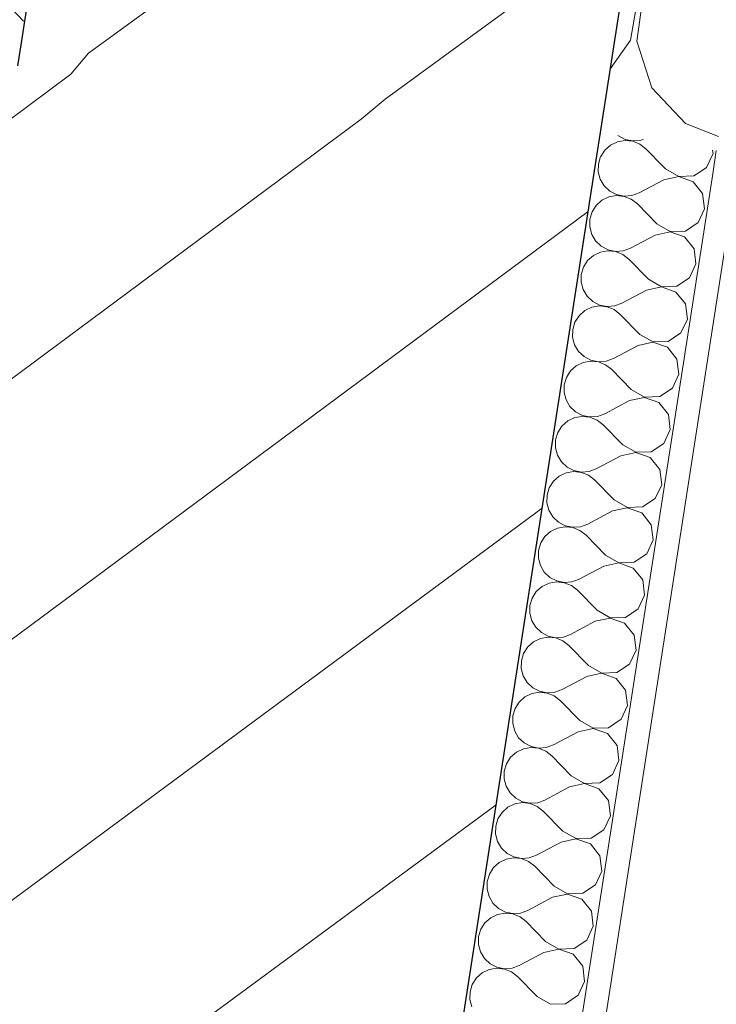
# Model space of a CAD drawing. Header units: metres. Extents: x 5509548 to 5517943, y 5680530 to 5684871.
# Tile 84 of 124: x 5516177.388 to 5516177.685, y 5683285.709 to 5683286.129. Entities that reach past the tile are written whole.
import ezdxf

# ---------------------------------------------------------------- set-up
doc = ezdxf.new("R2010")
doc.units = ezdxf.units.M
for name, color, linetype in [('Nowe_A-Balkony', 7, 'CONTINUOUS'), ('Nowe_A-Ściany-Wewnętrzne', 7, 'CONTINUOUS'), ('Nowe_A-Ściany-Zewnętrzne', 7, 'CONTINUOUS')]:
    doc.layers.add(name, color=color, linetype=linetype)
for name, color, linetype, lineweight in [('Nowe_A-Balkony_Nr_pióra__89', 7, 'CONTINUOUS', 13), ('Nowe_A-Ściany-Wewnętrzne_Nr_pióra__174', 7, 'CONTINUOUS', 5), ('Nowe_A-Ściany-Wewnętrzne_Nr_pióra__27', 7, 'CONTINUOUS', 25), ('Nowe_A-Ściany-Wewnętrzne_Nr_pióra__47', 7, 'CONTINUOUS', 15), ('Nowe_A-Ściany-Zewnętrzne_Nr_pióra__174', 7, 'CONTINUOUS', 5), ('Nowe_A-Ściany-Zewnętrzne_Nr_pióra__27', 7, 'CONTINUOUS', 25), ('Nowe_A-Ściany-Zewnętrzne_Nr_pióra__47', 7, 'CONTINUOUS', 15)]:
    doc.layers.add(name, color=color, linetype=linetype, lineweight=lineweight)
pattern_1 = [(0, (0, 0), (0, 86.60254037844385), [0, -50]), (0, (25, 43.30126941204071), (0, 86.60254037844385), [0, -50])]
pattern_2 = [(45, (0, 0), (-63.63960862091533, 63.63960862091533), [])]

# ---------------------------------------------------------------- blocks, each defined once
blk = doc.blocks.new('Strop_1', base_point=(90780.07224493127, -117167.5980123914))
at = {"layer": 'Nowe_A-Balkony_Nr_pióra__89', "color": 7, "linetype": 'Continuous', "lineweight": 13, "flags": 128}
blk.add_lwpolyline([(90780.07224493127, -117167.5980123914), (90780.07224493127, -118877.5979270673), (65230.07224493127, -118877.5979270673), (65230.07224493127, -117167.5980123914)], close=True, dxfattribs=at)
blk = doc.blocks.new('*X114')
at = {"layer": 'Nowe_A-Ściany-Zewnętrzne_Nr_pióra__174', "color": 7, "linetype": 'Continuous', "lineweight": 5}
for p, q in [((64977.4157672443, -117179.4716145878), (64971.01844359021, -117176.6516448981)), ((64980.07224493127, -117181.6729047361), (64977.4157672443, -117179.4716145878)), ((64961.90476190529, -117286.6454626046), (64980.07224493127, -117262.4221519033)), ((64942.85714285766, -117286.6454626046), (64930.07224493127, -117269.5989320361)), ((64951.42566217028, -117305.7265044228), (64942.85714285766, -117286.6454626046)), ((64961.90476190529, -117286.6454626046), (64953.33624259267, -117305.7265044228)), ((64950.9908758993, -117326.6386215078), (64951.42566217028, -117305.7265044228)), ((64953.33624259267, -117305.7265044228), (64953.77102886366, -117326.6386215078)), ((64941.63667170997, -117345.3470298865), (64950.9908758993, -117326.6386215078)), ((64953.77102886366, -117326.6386215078), (64963.12523305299, -117345.3470298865)), ((64930.07224493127, -117354.4019842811), (64941.63667170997, -117345.3470298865)), ((64963.12523305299, -117345.3470298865), (64979.5940549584, -117358.2421291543)), ((64979.5940549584, -117358.2421291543), (64980.07224493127, -117358.3497798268))]:
    blk.add_line(p, q, dxfattribs=at)
blk = doc.blocks.new('*X115')
at = {"layer": 'Nowe_A-Ściany-Zewnętrzne_Nr_pióra__174', "color": 7, "linetype": 'Continuous', "lineweight": 5}
for p, q in [((65238.09523809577, -117172.3597483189), (65230.07224493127, -117173.4772225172)), ((65251.10792994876, -117174.1722074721), (65238.09523809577, -117172.3597483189)), ((65263.13005295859, -117179.4716145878), (65251.10792994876, -117174.1722074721)), ((65273.24644363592, -117187.8545613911), (65263.13005295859, -117179.4716145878)), ((65280.07224493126, -117197.7882363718), (65273.24644363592, -117187.8545613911)), ((65276.19047619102, -117248.5502245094), (65280.07224493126, -117241.5301538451)), ((65247.61904761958, -117286.6454626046), (65276.19047619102, -117248.5502245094)), ((65247.61904761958, -117286.6454626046), (65239.05052830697, -117305.7265044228)), ((65237.13994788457, -117305.7265044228), (65230.07224493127, -117289.9875966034)), ((65236.70516161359, -117326.6386215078), (65237.13994788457, -117305.7265044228)), ((65239.05052830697, -117305.7265044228), (65239.48531457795, -117326.6386215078)), ((65230.07224493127, -117339.9044548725), (65236.70516161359, -117326.6386215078)), ((65239.48531457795, -117326.6386215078), (65248.83951876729, -117345.3470298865)), ((65248.83951876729, -117345.3470298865), (65265.30834067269, -117358.2421291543)), ((65265.30834067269, -117358.2421291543), (65280.07224493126, -117361.5657961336))]:
    blk.add_line(p, q, dxfattribs=at)
blk = doc.blocks.new('Ściana_11', base_point=(90905.07224493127, -117042.597843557))
at = {"layer": 'Nowe_A-Ściany-Zewnętrzne', "linetype": 'Continuous', "lineweight": 0, "true_color": 0x000000}
h = blk.add_hatch(dxfattribs=at)
h.set_pattern_fill('Tynk', color=18, style=0, pattern_type=2)
h.set_pattern_definition(pattern_1)
h.paths.add_polyline_path([(65290.07224493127, -117367.597843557), (65280.07224493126, -117367.597843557), (65280.07224493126, -117377.597843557), (65290.07224493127, -117377.597843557)])
at = {"layer": 'Nowe_A-Ściany-Zewnętrzne_Nr_pióra__27', "color": 7, "linetype": 'Continuous', "lineweight": 25}
for p, q in [((64980.07224493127, -117167.597843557), (64980.07224493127, -117367.597843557)), ((65230.07224493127, -117367.597843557), (65230.07224493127, -117167.597843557))]:
    blk.add_line(p, q, dxfattribs=at)
at = {"layer": 'Nowe_A-Ściany-Zewnętrzne_Nr_pióra__47', "color": 7, "linetype": 'Continuous', "lineweight": 15}
blk.add_line((65280.07224493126, -117377.597843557), (65280.07224493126, -117367.597843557), dxfattribs=at)
at = {"layer": 'Nowe_A-Ściany-Zewnętrzne', "color": 7, "lineweight": 25}
for name in ['*X115', '*X114']:
    blk.add_blockref(name, (0, 0), dxfattribs=at)
blk = doc.blocks.new('*X206')
at = {"layer": 'Nowe_A-Ściany-Wewnętrzne_Nr_pióra__174', "color": 7, "linetype": 'Continuous', "lineweight": 5}
for p, q in [((65237.8435116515, -117370.3044382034), (65235.13642438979, -117372.1645795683)), ((65237.56269985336, -117367.597843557), (65237.8435116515, -117367.7907998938)), ((65237.8435116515, -117367.7907998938), (65240.9558771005, -117368.8403848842)), ((65240.9558771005, -117369.254853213), (65237.8435116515, -117370.3044382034)), ((65240.9558771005, -117368.8403848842), (65244.23659725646, -117368.9995156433)), ((65244.23659725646, -117369.0957224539), (65240.9558771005, -117369.254853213)), ((65244.23659725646, -117368.9995156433), (65247.43593292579, -117368.256078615)), ((65247.43593292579, -117369.8391594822), (65244.23659725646, -117369.0957224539)), ((65247.43593292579, -117368.256078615), (65248.6263326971, -117367.597843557)), ((65250.31034016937, -117371.4285714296), (65247.43593292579, -117369.8391594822)), ((65277.10380217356, -117375.3063227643), (65278.88176874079, -117369.0476190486)), ((65278.88176874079, -117369.0476190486), (65278.46991790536, -117367.597843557)), ((65233.04068768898, -117374.6936772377), (65231.76051781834, -117377.597843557)), ((65235.13642438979, -117372.1645795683), (65233.04068768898, -117374.6936772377)), ((65258.5360363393, -117377.597843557), (65250.31034016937, -117371.4285714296)), ((65274.59635819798, -117377.597843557), (65277.10380217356, -117375.3063227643))]:
    blk.add_line(p, q, dxfattribs=at)
blk = doc.blocks.new('*X207')
at = {"layer": 'Nowe_A-Ściany-Wewnętrzne_Nr_pióra__174', "color": 7, "linetype": 'Continuous', "lineweight": 5}
for p, q in [((65231.71583591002, -117377.6992079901), (65231.26272112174, -117380.9523809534)), ((65231.76051781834, -117377.597843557), (65231.71583591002, -117377.6992079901)), ((65259.83414969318, -117378.5714285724), (65258.5360363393, -117377.597843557)), ((65259.83414969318, -117378.5714285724), (65265.90789260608, -117380.904277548)), ((65272.30097821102, -117379.6955617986), (65274.59635819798, -117377.597843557)), ((65231.26272112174, -117380.9523809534), (65231.71583591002, -117384.2055539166)), ((65259.83414969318, -117383.3333333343), (65250.31034016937, -117390.4761904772)), ((65265.90789260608, -117381.0004843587), (65259.83414969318, -117383.3333333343)), ((65265.90789260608, -117380.904277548), (65272.30097821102, -117379.6955617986)), ((65272.30097821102, -117382.2092001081), (65265.90789260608, -117381.0004843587)), ((65277.10380217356, -117386.5984391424), (65272.30097821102, -117382.2092001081)), ((65231.71583591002, -117384.2055539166), (65233.04068768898, -117387.2110846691)), ((65233.04068768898, -117387.2110846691), (65235.13642438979, -117389.7401823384)), ((65278.88176874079, -117392.8571428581), (65277.10380217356, -117386.5984391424)), ((65235.13642438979, -117389.7401823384), (65237.8435116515, -117391.6003237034)), ((65237.8435116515, -117391.6003237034), (65240.9558771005, -117392.6499086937)), ((65244.23659725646, -117392.8090394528), (65247.43593292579, -117392.0656024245)), ((65247.43593292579, -117392.0656024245), (65250.31034016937, -117390.4761904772)), ((65235.13642438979, -117395.9741033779), (65233.04068768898, -117398.5032010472)), ((65237.8435116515, -117394.1139620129), (65235.13642438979, -117395.9741033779)), ((65240.9558771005, -117393.0643770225), (65237.8435116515, -117394.1139620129)), ((65240.9558771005, -117392.6499086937), (65244.23659725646, -117392.8090394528)), ((65244.23659725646, -117392.9052462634), (65240.9558771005, -117393.0643770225)), ((65247.43593292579, -117393.6486832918), (65244.23659725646, -117392.9052462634)), ((65250.31034016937, -117395.2380952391), (65247.43593292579, -117393.6486832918)), ((65259.83414969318, -117402.3809523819), (65250.31034016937, -117395.2380952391)), ((65277.10380217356, -117399.1158465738), (65278.88176874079, -117392.8571428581)), ((65233.04068768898, -117398.5032010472), (65231.71583591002, -117401.5087317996)), ((65272.30097821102, -117403.5050856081), (65277.10380217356, -117399.1158465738)), ((65231.71583591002, -117401.5087317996), (65231.26272112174, -117404.7619047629)), ((65259.83414969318, -117402.3809523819), (65265.90789260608, -117404.7138013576)), ((65265.90789260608, -117404.7138013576), (65272.30097821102, -117403.5050856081)), ((65231.26272112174, -117404.7619047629), (65231.71583591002, -117408.0150777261)), ((65231.71583591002, -117408.0150777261), (65233.04068768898, -117411.0206084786)), ((65259.83414969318, -117407.1428571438), (65250.31034016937, -117414.2857142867)), ((65265.90789260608, -117404.8100081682), (65259.83414969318, -117407.1428571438)), ((65272.30097821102, -117406.0187239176), (65265.90789260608, -117404.8100081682)), ((65277.10380217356, -117410.4079629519), (65272.30097821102, -117406.0187239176)), ((65233.04068768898, -117411.0206084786), (65235.13642438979, -117413.5497061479)), ((65278.88176874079, -117416.6666666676), (65277.10380217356, -117410.4079629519)), ((65235.13642438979, -117413.5497061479), (65237.8435116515, -117415.4098475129)), ((65237.8435116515, -117415.4098475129), (65240.9558771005, -117416.4594325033)), ((65240.9558771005, -117416.873900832), (65237.8435116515, -117417.9234858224)), ((65240.9558771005, -117416.4594325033), (65244.23659725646, -117416.6185632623)), ((65244.23659725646, -117416.714770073), (65240.9558771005, -117416.873900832)), ((65244.23659725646, -117416.6185632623), (65247.43593292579, -117415.875126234)), ((65247.43593292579, -117417.4582071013), (65244.23659725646, -117416.714770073)), ((65247.43593292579, -117415.875126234), (65250.31034016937, -117414.2857142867)), ((65277.10380217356, -117422.9253703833), (65278.88176874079, -117416.6666666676)), ((65235.13642438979, -117419.7836271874), (65233.04068768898, -117422.3127248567)), ((65237.8435116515, -117417.9234858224), (65235.13642438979, -117419.7836271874)), ((65250.31034016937, -117419.0476190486), (65247.43593292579, -117417.4582071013)), ((65259.83414969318, -117426.1904761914), (65250.31034016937, -117419.0476190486)), ((65231.71583591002, -117425.3182556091), (65231.26272112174, -117428.5714285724)), ((65233.04068768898, -117422.3127248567), (65231.71583591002, -117425.3182556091)), ((65272.30097821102, -117427.3146094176), (65277.10380217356, -117422.9253703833)), ((65231.26272112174, -117428.5714285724), (65231.71583591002, -117431.8246015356)), ((65259.83414969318, -117426.1904761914), (65265.90789260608, -117428.5233251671)), ((65265.90789260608, -117428.6195319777), (65259.83414969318, -117430.9523809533)), ((65265.90789260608, -117428.5233251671), (65272.30097821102, -117427.3146094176)), ((65272.30097821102, -117429.8282477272), (65265.90789260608, -117428.6195319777)), ((65277.10380217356, -117434.2174867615), (65272.30097821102, -117429.8282477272)), ((65231.71583591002, -117431.8246015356), (65233.04068768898, -117434.8301322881)), ((65259.83414969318, -117430.9523809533), (65250.31034016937, -117438.0952380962)), ((65233.04068768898, -117434.8301322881), (65235.13642438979, -117437.3592299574)), ((65235.13642438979, -117437.3592299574), (65237.8435116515, -117439.2193713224)), ((65247.43593292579, -117439.6846500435), (65250.31034016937, -117438.0952380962)), ((65278.88176874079, -117440.4761904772), (65277.10380217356, -117434.2174867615)), ((65237.8435116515, -117441.7330096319), (65235.13642438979, -117443.5931509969)), ((65237.8435116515, -117439.2193713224), (65240.9558771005, -117440.2689563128)), ((65240.9558771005, -117440.6834246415), (65237.8435116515, -117441.7330096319)), ((65240.9558771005, -117440.2689563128), (65244.23659725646, -117440.4280870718)), ((65244.23659725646, -117440.5242938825), (65240.9558771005, -117440.6834246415)), ((65244.23659725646, -117440.4280870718), (65247.43593292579, -117439.6846500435)), ((65247.43593292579, -117441.2677309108), (65244.23659725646, -117440.5242938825)), ((65250.31034016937, -117442.8571428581), (65247.43593292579, -117441.2677309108)), ((65277.10380217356, -117446.7348941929), (65278.88176874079, -117440.4761904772)), ((65233.04068768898, -117446.1222486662), (65231.71583591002, -117449.1277794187)), ((65235.13642438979, -117443.5931509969), (65233.04068768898, -117446.1222486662)), ((65259.83414969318, -117450.000000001), (65250.31034016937, -117442.8571428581)), ((65231.71583591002, -117449.1277794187), (65231.26272112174, -117452.3809523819)), ((65259.83414969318, -117450.000000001), (65265.90789260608, -117452.3328489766)), ((65272.30097821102, -117451.1241332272), (65277.10380217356, -117446.7348941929)), ((65231.26272112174, -117452.3809523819), (65231.71583591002, -117455.6341253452)), ((65259.83414969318, -117454.7619047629), (65250.31034016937, -117461.9047619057)), ((65265.90789260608, -117452.4290557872), (65259.83414969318, -117454.7619047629)), ((65265.90789260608, -117452.3328489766), (65272.30097821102, -117451.1241332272)), ((65272.30097821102, -117453.6377715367), (65265.90789260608, -117452.4290557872)), ((65277.10380217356, -117458.027010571), (65272.30097821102, -117453.6377715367)), ((65231.71583591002, -117455.6341253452), (65233.04068768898, -117458.6396560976)), ((65233.04068768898, -117458.6396560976), (65235.13642438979, -117461.1687537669)), ((65278.88176874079, -117464.2857142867), (65277.10380217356, -117458.027010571)), ((65235.13642438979, -117461.1687537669), (65237.8435116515, -117463.0288951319)), ((65237.8435116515, -117463.0288951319), (65240.9558771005, -117464.0784801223)), ((65247.43593292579, -117463.494173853), (65250.31034016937, -117461.9047619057)), ((65235.13642438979, -117467.4026748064), (65233.04068768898, -117469.9317724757)), ((65237.8435116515, -117465.5425334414), (65235.13642438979, -117467.4026748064)), ((65240.9558771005, -117464.4929484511), (65237.8435116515, -117465.5425334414)), ((65240.9558771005, -117464.0784801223), (65244.23659725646, -117464.2376108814)), ((65244.23659725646, -117464.333817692), (65240.9558771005, -117464.4929484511)), ((65244.23659725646, -117464.2376108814), (65247.43593292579, -117463.494173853)), ((65247.43593292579, -117465.0772547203), (65244.23659725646, -117464.333817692)), ((65250.31034016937, -117466.6666666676), (65247.43593292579, -117465.0772547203)), ((65259.83414969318, -117473.8095238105), (65250.31034016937, -117466.6666666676)), ((65277.10380217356, -117470.5444180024), (65278.88176874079, -117464.2857142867)), ((65233.04068768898, -117469.9317724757), (65231.71583591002, -117472.9373032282)), ((65272.30097821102, -117474.9336570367), (65277.10380217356, -117470.5444180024)), ((65231.71583591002, -117472.9373032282), (65231.26272112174, -117476.1904761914)), ((65259.83414969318, -117473.8095238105), (65265.90789260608, -117476.1423727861)), ((65265.90789260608, -117476.1423727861), (65272.30097821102, -117474.9336570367)), ((65231.26272112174, -117476.1904761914), (65231.71583591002, -117479.4436491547)), ((65231.71583591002, -117479.4436491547), (65233.04068768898, -117482.4491799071)), ((65259.83414969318, -117478.5714285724), (65250.31034016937, -117485.7142857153)), ((65265.90789260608, -117476.2385795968), (65259.83414969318, -117478.5714285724)), ((65272.30097821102, -117477.4472953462), (65265.90789260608, -117476.2385795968)), ((65277.10380217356, -117481.8365343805), (65272.30097821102, -117477.4472953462)), ((65233.04068768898, -117482.4491799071), (65235.13642438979, -117484.9782775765)), ((65278.88176874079, -117488.0952380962), (65277.10380217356, -117481.8365343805)), ((65235.13642438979, -117484.9782775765), (65237.8435116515, -117486.8384189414)), ((65237.8435116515, -117486.8384189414), (65240.9558771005, -117487.8880039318)), ((65240.9558771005, -117488.3024722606), (65237.8435116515, -117489.352057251)), ((65240.9558771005, -117487.8880039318), (65244.23659725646, -117488.0471346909)), ((65244.23659725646, -117488.1433415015), (65240.9558771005, -117488.3024722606)), ((65244.23659725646, -117488.0471346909), (65247.43593292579, -117487.3036976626)), ((65247.43593292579, -117488.8867785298), (65244.23659725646, -117488.1433415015)), ((65247.43593292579, -117487.3036976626), (65250.31034016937, -117485.7142857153)), ((65277.10380217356, -117494.3539418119), (65278.88176874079, -117488.0952380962)), ((65235.13642438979, -117491.2121986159), (65233.04068768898, -117493.7412962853)), ((65237.8435116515, -117489.352057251), (65235.13642438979, -117491.2121986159)), ((65250.31034016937, -117490.4761904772), (65247.43593292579, -117488.8867785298)), ((65259.83414969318, -117497.61904762), (65250.31034016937, -117490.4761904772)), ((65231.71583591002, -117496.7468270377), (65231.26272112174, -117500.0000000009)), ((65233.04068768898, -117493.7412962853), (65231.71583591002, -117496.7468270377)), ((65272.30097821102, -117498.7431808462), (65277.10380217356, -117494.3539418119)), ((65231.26272112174, -117500.0000000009), (65231.71583591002, -117503.2531729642)), ((65259.83414969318, -117497.61904762), (65265.90789260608, -117499.9518965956)), ((65265.90789260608, -117500.0481034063), (65259.83414969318, -117502.3809523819)), ((65265.90789260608, -117499.9518965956), (65272.30097821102, -117498.7431808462)), ((65272.30097821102, -117501.2568191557), (65265.90789260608, -117500.0481034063)), ((65277.10380217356, -117505.64605819), (65272.30097821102, -117501.2568191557)), ((65231.71583591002, -117503.2531729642), (65233.04068768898, -117506.2587037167)), ((65259.83414969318, -117502.3809523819), (65250.31034016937, -117509.5238095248)), ((65233.04068768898, -117506.2587037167), (65235.13642438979, -117508.787801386)), ((65235.13642438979, -117508.787801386), (65237.8435116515, -117510.6479427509)), ((65247.43593292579, -117511.1132214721), (65250.31034016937, -117509.5238095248)), ((65278.88176874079, -117511.9047619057), (65277.10380217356, -117505.64605819)), ((65237.8435116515, -117513.1615810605), (65235.13642438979, -117515.0217224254)), ((65237.8435116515, -117510.6479427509), (65240.9558771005, -117511.6975277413)), ((65240.9558771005, -117512.1119960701), (65237.8435116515, -117513.1615810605)), ((65240.9558771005, -117511.6975277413), (65244.23659725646, -117511.8566585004)), ((65244.23659725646, -117511.952865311), (65240.9558771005, -117512.1119960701)), ((65244.23659725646, -117511.8566585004), (65247.43593292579, -117511.1132214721)), ((65247.43593292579, -117512.6963023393), (65244.23659725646, -117511.952865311)), ((65250.31034016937, -117514.2857142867), (65247.43593292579, -117512.6963023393)), ((65277.10380217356, -117518.1634656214), (65278.88176874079, -117511.9047619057)), ((65233.04068768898, -117517.5508200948), (65231.71583591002, -117520.5563508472)), ((65235.13642438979, -117515.0217224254), (65233.04068768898, -117517.5508200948)), ((65259.83414969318, -117521.4285714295), (65250.31034016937, -117514.2857142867)), ((65231.71583591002, -117520.5563508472), (65231.26272112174, -117523.8095238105)), ((65259.83414969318, -117521.4285714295), (65265.90789260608, -117523.7614204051)), ((65272.30097821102, -117522.5527046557), (65277.10380217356, -117518.1634656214)), ((65231.26272112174, -117523.8095238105), (65231.71583591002, -117527.0626967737)), ((65259.83414969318, -117526.1904761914), (65250.31034016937, -117533.3333333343)), ((65265.90789260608, -117523.8576272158), (65259.83414969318, -117526.1904761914)), ((65265.90789260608, -117523.7614204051), (65272.30097821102, -117522.5527046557)), ((65272.30097821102, -117525.0663429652), (65265.90789260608, -117523.8576272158)), ((65277.10380217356, -117529.4555819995), (65272.30097821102, -117525.0663429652)), ((65231.71583591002, -117527.0626967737), (65233.04068768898, -117530.0682275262)), ((65233.04068768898, -117530.0682275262), (65235.13642438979, -117532.5973251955)), ((65278.88176874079, -117535.7142857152), (65277.10380217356, -117529.4555819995)), ((65235.13642438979, -117532.5973251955), (65237.8435116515, -117534.4574665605)), ((65237.8435116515, -117534.4574665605), (65240.9558771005, -117535.5070515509)), ((65247.43593292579, -117534.9227452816), (65250.31034016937, -117533.3333333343)), ((65235.13642438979, -117538.831246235), (65233.04068768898, -117541.3603439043)), ((65237.8435116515, -117536.97110487), (65235.13642438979, -117538.831246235)), ((65240.9558771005, -117535.9215198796), (65237.8435116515, -117536.97110487)), ((65240.9558771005, -117535.5070515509), (65244.23659725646, -117535.6661823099)), ((65244.23659725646, -117535.7623891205), (65240.9558771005, -117535.9215198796)), ((65244.23659725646, -117535.6661823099), (65247.43593292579, -117534.9227452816)), ((65247.43593292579, -117536.5058261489), (65244.23659725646, -117535.7623891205)), ((65250.31034016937, -117538.0952380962), (65247.43593292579, -117536.5058261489)), ((65259.83414969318, -117545.238095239), (65250.31034016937, -117538.0952380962)), ((65277.10380217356, -117541.9729894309), (65278.88176874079, -117535.7142857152)), ((65233.04068768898, -117541.3603439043), (65231.71583591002, -117544.3658746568)), ((65272.30097821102, -117546.3622284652), (65277.10380217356, -117541.9729894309)), ((65231.71583591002, -117544.3658746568), (65231.26272112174, -117547.61904762)), ((65259.83414969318, -117545.238095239), (65265.90789260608, -117547.5709442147)), ((65265.90789260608, -117547.5709442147), (65272.30097821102, -117546.3622284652)), ((65231.26272112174, -117547.61904762), (65231.71583591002, -117550.8722205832)), ((65231.71583591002, -117550.8722205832), (65233.04068768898, -117553.8777513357)), ((65259.83414969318, -117550.0000000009), (65250.31034016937, -117557.1428571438)), ((65265.90789260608, -117547.6671510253), (65259.83414969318, -117550.0000000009)), ((65272.30097821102, -117548.8758667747), (65265.90789260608, -117547.6671510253)), ((65277.10380217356, -117553.265105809), (65272.30097821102, -117548.8758667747)), ((65233.04068768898, -117553.8777513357), (65235.13642438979, -117556.406849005)), ((65278.88176874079, -117559.5238095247), (65277.10380217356, -117553.265105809)), ((65235.13642438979, -117556.406849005), (65237.8435116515, -117558.26699037)), ((65237.8435116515, -117558.26699037), (65240.9558771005, -117559.3165753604)), ((65240.9558771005, -117559.7310436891), (65237.8435116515, -117560.7806286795)), ((65240.9558771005, -117559.3165753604), (65244.23659725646, -117559.4757061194)), ((65244.23659725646, -117559.5719129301), (65240.9558771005, -117559.7310436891)), ((65244.23659725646, -117559.4757061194), (65247.43593292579, -117558.7322690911)), ((65247.43593292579, -117560.3153499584), (65244.23659725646, -117559.5719129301)), ((65247.43593292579, -117558.7322690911), (65250.31034016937, -117557.1428571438)), ((65277.10380217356, -117565.7825132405), (65278.88176874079, -117559.5238095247)), ((65235.13642438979, -117562.6407700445), (65233.04068768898, -117565.1698677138)), ((65237.8435116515, -117560.7806286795), (65235.13642438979, -117562.6407700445)), ((65250.31034016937, -117561.9047619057), (65247.43593292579, -117560.3153499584)), ((65259.83414969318, -117569.0476190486), (65250.31034016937, -117561.9047619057)), ((65231.71583591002, -117568.1753984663), (65231.26272112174, -117571.4285714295)), ((65233.04068768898, -117565.1698677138), (65231.71583591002, -117568.1753984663)), ((65272.30097821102, -117570.1717522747), (65277.10380217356, -117565.7825132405)), ((65231.26272112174, -117571.4285714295), (65231.71583591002, -117574.6817443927)), ((65259.83414969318, -117569.0476190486), (65265.90789260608, -117571.3804680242)), ((65265.90789260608, -117571.4766748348), (65259.83414969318, -117573.8095238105)), ((65265.90789260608, -117571.3804680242), (65272.30097821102, -117570.1717522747)), ((65272.30097821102, -117572.6853905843), (65265.90789260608, -117571.4766748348)), ((65231.71583591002, -117574.6817443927), (65233.04068768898, -117577.6872751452)), ((65259.83414969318, -117573.8095238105), (65250.31034016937, -117580.9523809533)), ((65277.10380217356, -117577.0746296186), (65272.30097821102, -117572.6853905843)), ((65233.04068768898, -117577.6872751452), (65235.13642438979, -117580.2163728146)), ((65235.13642438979, -117580.2163728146), (65237.8435116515, -117582.0765141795)), ((65247.43593292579, -117582.5417929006), (65250.31034016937, -117580.9523809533)), ((65278.88176874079, -117583.3333333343), (65277.10380217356, -117577.0746296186)), ((65237.8435116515, -117584.590152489), (65235.13642438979, -117586.450293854)), ((65237.8435116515, -117582.0765141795), (65240.9558771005, -117583.1260991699)), ((65240.9558771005, -117583.5405674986), (65237.8435116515, -117584.590152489)), ((65240.9558771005, -117583.1260991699), (65244.23659725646, -117583.285229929)), ((65244.23659725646, -117583.3814367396), (65240.9558771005, -117583.5405674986)), ((65244.23659725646, -117583.285229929), (65247.43593292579, -117582.5417929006)), ((65247.43593292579, -117584.1248737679), (65244.23659725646, -117583.3814367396)), ((65250.31034016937, -117585.7142857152), (65247.43593292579, -117584.1248737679)), ((65277.10380217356, -117589.59203705), (65278.88176874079, -117583.3333333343)), ((65233.04068768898, -117588.9793915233), (65231.71583591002, -117591.9849222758)), ((65235.13642438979, -117586.450293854), (65233.04068768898, -117588.9793915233)), ((65259.83414969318, -117592.8571428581), (65250.31034016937, -117585.7142857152)), ((65231.71583591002, -117591.9849222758), (65231.26272112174, -117595.238095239)), ((65259.83414969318, -117592.8571428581), (65265.90789260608, -117595.1899918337)), ((65272.30097821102, -117593.9812760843), (65277.10380217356, -117589.59203705)), ((65231.26272112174, -117595.238095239), (65231.71583591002, -117598.4912682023)), ((65259.83414969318, -117597.61904762), (65250.31034016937, -117604.7619047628)), ((65265.90789260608, -117595.2861986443), (65259.83414969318, -117597.61904762)), ((65265.90789260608, -117595.1899918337), (65272.30097821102, -117593.9812760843)), ((65272.30097821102, -117596.4949143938), (65265.90789260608, -117595.2861986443)), ((65277.10380217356, -117600.8841534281), (65272.30097821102, -117596.4949143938)), ((65231.71583591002, -117598.4912682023), (65233.04068768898, -117601.4967989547)), ((65233.04068768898, -117601.4967989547), (65235.13642438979, -117604.0258966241)), ((65278.88176874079, -117607.1428571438), (65277.10380217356, -117600.8841534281)), ((65235.13642438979, -117604.0258966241), (65237.8435116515, -117605.886037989)), ((65237.8435116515, -117605.886037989), (65240.9558771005, -117606.9356229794)), ((65247.43593292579, -117606.3513167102), (65250.31034016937, -117604.7619047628)), ((65235.13642438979, -117610.2598176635), (65233.04068768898, -117612.7889153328)), ((65237.8435116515, -117608.3996762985), (65235.13642438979, -117610.2598176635)), ((65240.9558771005, -117607.3500913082), (65237.8435116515, -117608.3996762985)), ((65240.9558771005, -117606.9356229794), (65244.23659725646, -117607.0947537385)), ((65244.23659725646, -117607.1909605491), (65240.9558771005, -117607.3500913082)), ((65244.23659725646, -117607.0947537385), (65247.43593292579, -117606.3513167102)), ((65247.43593292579, -117607.9343975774), (65244.23659725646, -117607.1909605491)), ((65250.31034016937, -117609.5238095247), (65247.43593292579, -117607.9343975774)), ((65259.83414969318, -117616.6666666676), (65250.31034016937, -117609.5238095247)), ((65277.10380217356, -117613.4015608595), (65278.88176874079, -117607.1428571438)), ((65233.04068768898, -117612.7889153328), (65231.71583591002, -117615.7944460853)), ((65272.30097821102, -117617.7907998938), (65277.10380217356, -117613.4015608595)), ((65231.71583591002, -117615.7944460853), (65231.26272112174, -117619.0476190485)), ((65259.83414969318, -117616.6666666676), (65265.90789260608, -117618.9995156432)), ((65265.90789260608, -117618.9995156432), (65272.30097821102, -117617.7907998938)), ((65231.26272112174, -117619.0476190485), (65231.71583591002, -117622.3007920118)), ((65231.71583591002, -117622.3007920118), (65233.04068768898, -117625.3063227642)), ((65259.83414969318, -117621.4285714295), (65250.31034016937, -117628.5714285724)), ((65265.90789260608, -117619.0957224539), (65259.83414969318, -117621.4285714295)), ((65272.30097821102, -117620.3044382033), (65265.90789260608, -117619.0957224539)), ((65277.10380217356, -117624.6936772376), (65272.30097821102, -117620.3044382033)), ((65233.04068768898, -117625.3063227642), (65235.13642438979, -117627.8354204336)), ((65278.88176874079, -117630.9523809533), (65277.10380217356, -117624.6936772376)), ((65235.13642438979, -117627.8354204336), (65237.8435116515, -117629.6955617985)), ((65237.8435116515, -117629.6955617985), (65240.9558771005, -117630.7451467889)), ((65240.9558771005, -117631.1596151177), (65237.8435116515, -117632.2092001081)), ((65240.9558771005, -117630.7451467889), (65244.23659725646, -117630.904277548)), ((65244.23659725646, -117631.0004843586), (65240.9558771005, -117631.1596151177)), ((65244.23659725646, -117630.904277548), (65247.43593292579, -117630.1608405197)), ((65247.43593292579, -117631.7439213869), (65244.23659725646, -117631.0004843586)), ((65247.43593292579, -117630.1608405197), (65250.31034016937, -117628.5714285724)), ((65277.10380217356, -117637.211084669), (65278.88176874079, -117630.9523809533)), ((65235.13642438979, -117634.069341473), (65233.04068768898, -117636.5984391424)), ((65237.8435116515, -117632.2092001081), (65235.13642438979, -117634.069341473)), ((65250.31034016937, -117633.3333333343), (65247.43593292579, -117631.7439213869)), ((65259.83414969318, -117640.4761904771), (65250.31034016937, -117633.3333333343)), ((65231.71583591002, -117639.6039698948), (65231.26272112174, -117642.8571428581)), ((65233.04068768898, -117636.5984391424), (65231.71583591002, -117639.6039698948)), ((65272.30097821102, -117641.6003237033), (65277.10380217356, -117637.211084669)), ((65231.26272112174, -117642.8571428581), (65231.71583591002, -117646.1103158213)), ((65259.83414969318, -117640.4761904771), (65265.90789260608, -117642.8090394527)), ((65265.90789260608, -117642.9052462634), (65259.83414969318, -117645.238095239)), ((65265.90789260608, -117642.8090394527), (65272.30097821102, -117641.6003237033)), ((65272.30097821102, -117644.1139620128), (65265.90789260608, -117642.9052462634)), ((65231.71583591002, -117646.1103158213), (65233.04068768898, -117649.1158465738)), ((65259.83414969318, -117645.238095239), (65250.31034016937, -117652.3809523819)), ((65277.10380217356, -117648.5032010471), (65272.30097821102, -117644.1139620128)), ((65233.04068768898, -117649.1158465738), (65235.13642438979, -117651.6449442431)), ((65235.13642438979, -117651.6449442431), (65237.8435116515, -117653.5050856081)), ((65278.88176874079, -117654.7619047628), (65277.10380217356, -117648.5032010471)), ((65237.8435116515, -117656.0187239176), (65235.13642438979, -117657.8788652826)), ((65237.8435116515, -117653.5050856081), (65240.9558771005, -117654.5546705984)), ((65240.9558771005, -117654.9691389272), (65237.8435116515, -117656.0187239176)), ((65240.9558771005, -117654.5546705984), (65244.23659725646, -117654.7138013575)), ((65244.23659725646, -117654.8100081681), (65240.9558771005, -117654.9691389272)), ((65244.23659725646, -117654.7138013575), (65247.43593292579, -117653.9703643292)), ((65247.43593292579, -117655.5534451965), (65244.23659725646, -117654.8100081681)), ((65247.43593292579, -117653.9703643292), (65250.31034016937, -117652.3809523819)), ((65250.31034016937, -117657.1428571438), (65247.43593292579, -117655.5534451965)), ((65277.10380217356, -117661.0206084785), (65278.88176874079, -117654.7619047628)), ((65233.04068768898, -117660.4079629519), (65231.71583591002, -117663.4134937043)), ((65235.13642438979, -117657.8788652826), (65233.04068768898, -117660.4079629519)), ((65259.83414969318, -117664.2857142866), (65250.31034016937, -117657.1428571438)), ((65231.71583591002, -117663.4134937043), (65231.26272112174, -117666.6666666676)), ((65259.83414969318, -117664.2857142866), (65265.90789260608, -117666.6185632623)), ((65272.30097821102, -117665.4098475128), (65277.10380217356, -117661.0206084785)), ((65231.26272112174, -117666.6666666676), (65231.71583591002, -117669.9198396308)), ((65259.83414969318, -117669.0476190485), (65250.31034016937, -117676.1904761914)), ((65265.90789260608, -117666.7147700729), (65259.83414969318, -117669.0476190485)), ((65265.90789260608, -117666.6185632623), (65272.30097821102, -117665.4098475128)), ((65272.30097821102, -117667.9234858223), (65265.90789260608, -117666.7147700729)), ((65277.10380217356, -117672.3127248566), (65272.30097821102, -117667.9234858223)), ((65231.71583591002, -117669.9198396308), (65233.04068768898, -117672.9253703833)), ((65233.04068768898, -117672.9253703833), (65235.13642438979, -117675.4544680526)), ((65278.88176874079, -117678.5714285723), (65277.10380217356, -117672.3127248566)), ((65235.13642438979, -117675.4544680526), (65237.8435116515, -117677.3146094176)), ((65237.8435116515, -117677.3146094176), (65240.9558771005, -117678.364194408)), ((65247.43593292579, -117677.7798881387), (65250.31034016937, -117676.1904761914)), ((65235.13642438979, -117681.6883890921), (65233.04068768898, -117684.2174867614)), ((65237.8435116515, -117679.8282477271), (65235.13642438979, -117681.6883890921)), ((65240.9558771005, -117678.7786627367), (65237.8435116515, -117679.8282477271)), ((65240.9558771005, -117678.364194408), (65244.23659725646, -117678.523325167)), ((65244.23659725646, -117678.6195319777), (65240.9558771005, -117678.7786627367)), ((65244.23659725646, -117678.523325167), (65247.43593292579, -117677.7798881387)), ((65247.43593292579, -117679.362969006), (65244.23659725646, -117678.6195319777)), ((65250.31034016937, -117680.9523809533), (65247.43593292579, -117679.362969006)), ((65259.83414969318, -117688.0952380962), (65250.31034016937, -117680.9523809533)), ((65277.10380217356, -117684.830132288), (65278.88176874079, -117678.5714285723)), ((65233.04068768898, -117684.2174867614), (65231.71583591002, -117687.2230175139)), ((65272.30097821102, -117689.2193713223), (65277.10380217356, -117684.830132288)), ((65231.71583591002, -117687.2230175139), (65231.26272112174, -117690.4761904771)), ((65259.83414969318, -117688.0952380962), (65265.90789260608, -117690.4280870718)), ((65265.90789260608, -117690.4280870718), (65272.30097821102, -117689.2193713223)), ((65231.26272112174, -117690.4761904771), (65231.71583591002, -117693.7293634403)), ((65231.71583591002, -117693.7293634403), (65233.04068768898, -117696.7348941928)), ((65259.83414969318, -117692.857142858), (65250.31034016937, -117700.0000000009)), ((65265.90789260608, -117690.5242938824), (65259.83414969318, -117692.857142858)), ((65272.30097821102, -117691.7330096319), (65265.90789260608, -117690.5242938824)), ((65277.10380217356, -117696.1222486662), (65272.30097821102, -117691.7330096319)), ((65233.04068768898, -117696.7348941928), (65235.13642438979, -117699.2639918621)), ((65278.88176874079, -117702.3809523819), (65277.10380217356, -117696.1222486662)), ((65235.13642438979, -117699.2639918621), (65237.8435116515, -117701.1241332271)), ((65237.8435116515, -117701.1241332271), (65240.9558771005, -117702.1737182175)), ((65240.9558771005, -117702.5881865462), (65237.8435116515, -117703.6377715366)), ((65240.9558771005, -117702.1737182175), (65244.23659725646, -117702.3328489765)), ((65244.23659725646, -117702.4290557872), (65240.9558771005, -117702.5881865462)), ((65244.23659725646, -117702.3328489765), (65247.43593292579, -117701.5894119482)), ((65247.43593292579, -117703.1724928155), (65244.23659725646, -117702.4290557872)), ((65247.43593292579, -117701.5894119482), (65250.31034016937, -117700.0000000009)), ((65277.10380217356, -117708.6396560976), (65278.88176874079, -117702.3809523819)), ((65235.13642438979, -117705.4979129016), (65233.04068768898, -117708.0270105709)), ((65237.8435116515, -117703.6377715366), (65235.13642438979, -117705.4979129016)), ((65250.31034016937, -117704.7619047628), (65247.43593292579, -117703.1724928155)), ((65259.83414969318, -117711.9047619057), (65250.31034016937, -117704.7619047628)), ((65231.71583591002, -117711.0325413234), (65231.26272112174, -117714.2857142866)), ((65233.04068768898, -117708.0270105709), (65231.71583591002, -117711.0325413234)), ((65272.30097821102, -117713.0288951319), (65277.10380217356, -117708.6396560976)), ((65231.26272112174, -117714.2857142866), (65231.71583591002, -117717.5388872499)), ((65259.83414969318, -117711.9047619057), (65265.90789260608, -117714.2376108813)), ((65265.90789260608, -117714.3338176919), (65259.83414969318, -117716.6666666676)), ((65265.90789260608, -117714.2376108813), (65272.30097821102, -117713.0288951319)), ((65272.30097821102, -117715.5425334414), (65265.90789260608, -117714.3338176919)), ((65231.71583591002, -117717.5388872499), (65233.04068768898, -117720.5444180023)), ((65259.83414969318, -117716.6666666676), (65250.31034016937, -117723.8095238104)), ((65277.10380217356, -117719.9317724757), (65272.30097821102, -117715.5425334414)), ((65233.04068768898, -117720.5444180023), (65235.13642438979, -117723.0735156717)), ((65235.13642438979, -117723.0735156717), (65237.8435116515, -117724.9336570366)), ((65278.88176874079, -117726.1904761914), (65277.10380217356, -117719.9317724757)), ((65237.8435116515, -117727.4472953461), (65235.13642438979, -117729.3074367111)), ((65237.8435116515, -117724.9336570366), (65240.9558771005, -117725.983242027)), ((65240.9558771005, -117726.3977103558), (65237.8435116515, -117727.4472953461)), ((65240.9558771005, -117725.983242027), (65244.23659725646, -117726.1423727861)), ((65244.23659725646, -117726.2385795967), (65240.9558771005, -117726.3977103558)), ((65244.23659725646, -117726.1423727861), (65247.43593292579, -117725.3989357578)), ((65247.43593292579, -117726.982016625), (65244.23659725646, -117726.2385795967)), ((65247.43593292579, -117725.3989357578), (65250.31034016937, -117723.8095238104)), ((65250.31034016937, -117728.5714285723), (65247.43593292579, -117726.982016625)), ((65277.10380217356, -117732.4491799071), (65278.88176874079, -117726.1904761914)), ((65233.04068768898, -117731.8365343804), (65231.71583591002, -117734.8420651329)), ((65235.13642438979, -117729.3074367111), (65233.04068768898, -117731.8365343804)), ((65259.83414969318, -117735.7142857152), (65250.31034016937, -117728.5714285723)), ((65231.71583591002, -117734.8420651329), (65231.26272112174, -117738.0952380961)), ((65259.83414969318, -117735.7142857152), (65265.90789260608, -117738.0471346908)), ((65272.30097821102, -117736.8384189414), (65277.10380217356, -117732.4491799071)), ((65231.26272112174, -117738.0952380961), (65231.71583591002, -117741.3484110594)), ((65265.90789260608, -117738.0471346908), (65272.30097821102, -117736.8384189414)), ((65231.71583591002, -117741.3484110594), (65233.04068768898, -117744.3539418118))]:
    blk.add_line(p, q, dxfattribs=at)
blk = doc.blocks.new('Ściana_65', base_point=(65105.07224493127, -117042.597843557))
at = {"layer": 'Nowe_A-Ściany-Wewnętrzne', "linetype": 'Continuous', "lineweight": 0, "true_color": 0x000000}
h = blk.add_hatch(dxfattribs=at)
h.set_pattern_fill('Bloczki_ceramiczne', color=18, style=0, pattern_type=2)
h.set_pattern_definition(pattern_2)
h.paths.add_polyline_path([(65230.07224493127, -117167.597843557), (64980.07224493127, -117167.597843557), (64980.07224493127, -117367.597843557), (65230.07224493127, -117367.597843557)])
h = blk.add_hatch(dxfattribs=at)
h.set_pattern_fill('Bloczki_ceramiczne', color=18, style=0, pattern_type=2)
h.set_pattern_definition(pattern_2)
h.paths.add_polyline_path([(65230.07224493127, -117367.597843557), (64980.07224493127, -117367.597843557), (64980.07224493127, -117377.597843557), (65230.07224493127, -117377.597843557)])
h = blk.add_hatch(dxfattribs=at)
h.set_pattern_fill('Bloczki_ceramiczne', color=18, style=0, pattern_type=2)
h.set_pattern_definition(pattern_2)
h.paths.add_polyline_path([(65230.07224493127, -118877.5979270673), (65230.07224493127, -117377.597843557), (64980.07224493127, -117377.597843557), (64980.07224493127, -118877.5979270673)])
h = blk.add_hatch(dxfattribs=at)
h.set_pattern_fill('Tynk', color=18, style=0, pattern_type=2)
h.set_pattern_definition(pattern_1)
h.paths.add_polyline_path([(65290.07224493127, -118877.5979270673), (65290.07224493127, -117377.597843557), (65280.07224493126, -117377.597843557), (65280.07224493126, -118877.5979270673)])
at = {"layer": 'Nowe_A-Ściany-Wewnętrzne_Nr_pióra__27', "color": 7, "linetype": 'Continuous', "lineweight": 25}
blk.add_line((65230.07224493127, -118877.5979270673), (65230.07224493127, -117377.597843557), dxfattribs=at)
at = {"layer": 'Nowe_A-Ściany-Wewnętrzne_Nr_pióra__47', "color": 7, "linetype": 'Continuous', "lineweight": 15}
blk.add_line((65280.07224493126, -118877.5979270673), (65280.07224493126, -117377.597843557), dxfattribs=at)
at = {"layer": 'Nowe_A-Ściany-Wewnętrzne_Nr_pióra__47', "color": 7, "linetype": 'Continuous', "lineweight": 15, "flags": 128}
blk.add_lwpolyline([(65290.07224493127, -118877.5979270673), (65290.07224493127, -117377.597843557)], dxfattribs=at)
at = {"layer": 'Nowe_A-Ściany-Zewnętrzne_Nr_pióra__27', "color": 7, "linetype": 'Continuous', "lineweight": 25}
for p, q in [((64980.07224493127, -117167.597843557), (64980.07224493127, -117367.597843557)), ((65230.07224493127, -117367.597843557), (65230.07224493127, -117167.597843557)), ((64980.07224493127, -117367.597843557), (64980.07224493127, -117377.597843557)), ((65230.07224493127, -117377.597843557), (65230.07224493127, -117367.597843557))]:
    blk.add_line(p, q, dxfattribs=at)
at = {"layer": 'Nowe_A-Ściany-Zewnętrzne_Nr_pióra__47', "color": 7, "linetype": 'Continuous', "lineweight": 15}
blk.add_line((65280.07224493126, -117377.597843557), (65280.07224493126, -117367.597843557), dxfattribs=at)
at = {"layer": 'Nowe_A-Ściany-Wewnętrzne', "color": 7, "lineweight": 25}
for name in ['*X206', '*X207']:
    blk.add_blockref(name, (0, 0), dxfattribs=at)

msp = doc.modelspace()

# ---------------------------------------------------------------- block references
at = {"layer": 'Nowe_A-Balkony', "color": 7, "linetype": 'Continuous', "lineweight": 13, "xscale": 0.001, "yscale": 0.001, "zscale": 0.001, "rotation": 351.1838518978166}
msp.add_blockref('Strop_1', (5516202.914668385, 5683282.362144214), dxfattribs=at)
at = {"layer": 'Nowe_A-Ściany-Wewnętrzne', "color": 7, "lineweight": 25, "xscale": 0.001, "yscale": 0.001, "zscale": 0.001, "rotation": 351.1838518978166}
msp.add_blockref('Ściana_65', (5516177.562170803, 5683286.420729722), dxfattribs=at)
at = {"layer": 'Nowe_A-Ściany-Zewnętrzne', "color": 7, "lineweight": 25, "xscale": 0.001, "yscale": 0.001, "zscale": 0.001, "rotation": 351.1838518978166}
msp.add_blockref('Ściana_11', (5516203.057349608, 5683282.46650949), dxfattribs=at)

doc.saveas('drawing.dxf')
